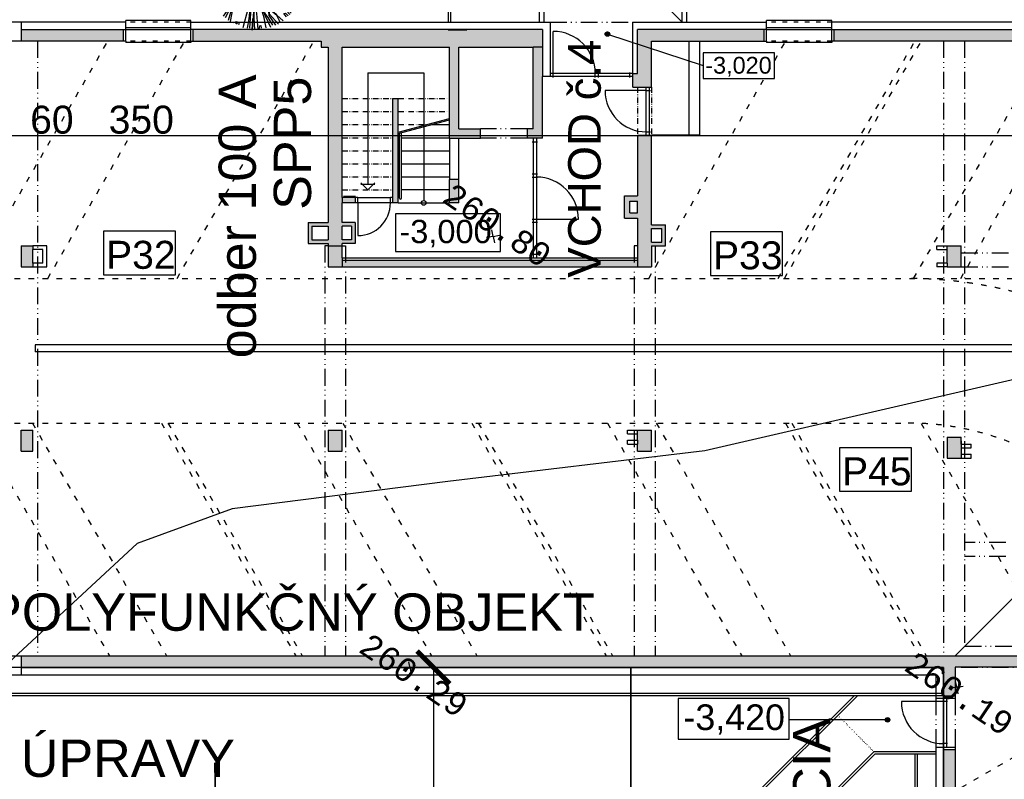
# Model space of a CAD drawing. Extents: x 4743276 to 9726129, y -4307434 to -1665362.
# Tile 50 of 121: x 4848494 to 4869621, y -2037564 to -2021274. Entities that reach past the tile are written whole.
import ezdxf
from ezdxf.enums import TextEntityAlignment as Align

# ---------------------------------------------------------------- set-up
doc = ezdxf.new("R2010")
doc.units = 0
doc.header["$MEASUREMENT"] = 0
for name, pattern in [('ACAD_ISO03W100', [30, 12, -18]), ('ACAD_ISO07W100', [3.5, 0.5, -3]), ('ACAD_ISO12W100', [22, 12, -3, 0.5, -3, 0.5, -3])]:
    doc.linetypes.add(name, pattern=pattern)
doc.layers.get('0').update_dxf_attribs({"linetype": 'CONTINUOUS'})
doc.layers.get('Defpoints').update_dxf_attribs({"color": 61, "linetype": 'CONTINUOUS'})
for name, color, linetype in [('-_48_-', 76, 'CONTINUOUS'), ('body', 7, 'CONTINUOUS'), ('DVERE', 47, 'CONTINUOUS'), ('KÓTY', 4, 'CONTINUOUS'), ('MÚRY', 1, 'CONTINUOUS'), ('OKNÁ', 146, 'CONTINUOUS'), ('POZEMOK', 8, 'CONTINUOUS'), ('siete', 6, 'CONTINUOUS'), ('TENKÁ', 7, 'CONTINUOUS'), ('tzb', 55, 'CONTINUOUS'), ('Výšky', 64, 'CONTINUOUS'), ('ZARIADENIE1', 145, 'CONTINUOUS'), ('ZARIADOVACIE', 144, 'CONTINUOUS'), ('šrafy-múry', 8, 'CONTINUOUS')]:
    doc.layers.add(name, color=color, linetype=linetype)
doc.styles.add('ARIAL', font='arial.ttf')
doc.styles.add('MONOTXT', font='MONOTXT', dxfattribs={"height": 0.2})
doc.styles.add('styl1', font='arial.ttf')
doc.styles.add('Style-Arial', font='arial.ttf')
doc.dimstyles.new('STANDARD 200', dxfattribs={"dimtxt": 600, "dimasz": 700, "dimexe": 10, "dimexo": 200, "dimgap": 100, "dimtad": 1, "dimdsep": 46, "dimlunit": 6, "dimtxsty": 'Style-Arial', "dimblk": 'ARCHTICK', "dimblk1": 'OBLIQUE', "dimblk2": 'ARCHTICK', "dimcen": 2.5, "dimse1": 1, "dimse2": 1, "dimadec": 0, "dimazin": 0, "dimtfac": 1, "dimtmove": 1, "dimatfit": 3, "dimldrblk": 'OBLIQUE', "dimfxl": 1, "dimtolj": 1, "dimtzin": 0, "dimarcsym": 0})

# ---------------------------------------------------------------- blocks, each defined once
blk = doc.blocks.new('St6d')
at = {"linetype": 'Continuous'}
for p, q in [((-611, 981), (-641, 1064)), ((-580, 1150), (-510, 1038)), ((-501, 1117), (-516, 1146)), ((-510, 1038), (-501, 1117)), ((-469, 1164), (-422, 1083)), ((-422, 1083), (-400, 1125)), ((-400, 1125), (-408, 1176)), ((-345, 1221), (-319, 1099)), ((-319, 1099), (-266, 959)), ((-298, 1239), (-272, 1116)), ((-272, 1116), (-202, 929)), ((-219, 1230), (-163, 974)), ((-131, 1275), (-123, 1149)), ((-123, 1149), (-55, 1029)), ((-65, 1277), (-55, 1029)), ((24, 1273), (35, 803)), ((120, 1266), (118, 1161)), ((118, 1161), (160, 1163)), ((160, 1163), (187, 1245)), ((290, 1236), (300, 1241)), ((300, 1241), (328, 1076)), ((328, 1076), (316, 990)), ((431, 1190), (380, 1010)), ((492, 1178), (444, 1030)), ((542, 1154), (454, 1011)), ((557, 1026), (574, 1103)), ((631, 1101), (597, 1022)), ((605, 970), (670, 1072)), ((-949, 820), (-857, 725)), ((-888, 907), (-752, 822)), ((-837, 940), (-762, 817)), ((-798, 984), (-699, 911)), ((-752, 822), (-606, 644)), ((-729, 1019), (-711, 923)), ((-699, 911), (-629, 774)), ((-690, 1039), (-611, 981)), ((-266, 959), (-184, 883)), ((-202, 929), (-190, 893)), ((-184, 883), (-127, 758)), ((-163, 974), (-125, 839)), ((-125, 839), (-125, 790)), ((-55, 1029), (-42, 894)), ((-42, 894), (-31, 751)), ((35, 803), (-35, 687)), ((357, 863), (221, 571)), ((316, 990), (354, 929)), ((354, 929), (347, 858)), ((444, 1030), (359, 870)), ((371, 981), (364, 910)), ((380, 1010), (371, 981)), ((597, 1022), (557, 1026)), ((641, 958), (605, 970)), ((717, 1040), (641, 958)), ((880, 938), (788, 829)), ((788, 829), (792, 868)), ((792, 868), (826, 947)), ((922, 891), (859, 748)), ((985, 806), (865, 689)), ((-1112, 595), (-971, 525)), ((-387, 286), (-1059, 684)), ((-1059, 684), (-896, 607)), ((-1025, 763), (-823, 681)), ((-896, 607), (-700, 454)), ((-857, 725), (-798, 682)), ((-823, 681), (-667, 631)), ((-667, 631), (-543, 509)), ((-629, 774), (-603, 651)), ((-606, 644), (-556, 546)), ((-127, 758), (-52, 611)), ((-125, 790), (-125, 766)), ((-31, 751), (-67, 616)), ((-51, 513), (-60, 663)), ((-26, 692), (-42, 542)), ((-42, 542), (9, 321)), ((221, 571), (210, 510)), ((691, 533), (496, 409)), ((752, 595), (657, 528)), ((790, 534), (691, 533)), ((745, 622), (694, 540)), ((859, 748), (745, 622)), ((865, 689), (752, 595)), ((895, 581), (790, 534)), ((948, 695), (867, 672)), ((1081, 676), (895, 581)), ((1039, 747), (948, 695)), ((1131, 578), (994, 508)), ((-1216, 277), (-826, 167)), ((-1192, 376), (-952, 257)), ((-1173, 460), (-919, 386)), ((-971, 525), (-843, 492)), ((-919, 386), (-724, 331)), ((-843, 492), (-715, 458)), ((-724, 331), (-559, 285)), ((-715, 458), (-567, 386)), ((-567, 386), (-387, 286)), ((-559, 285), (-448, 249)), ((-550, 388), (-283, 252)), ((-533, 489), (-442, 394)), ((-364, 279), (-460, 261)), ((-448, 249), (-377, 266)), ((-442, 394), (-268, 248)), ((-377, 266), (-266, 231)), ((-283, 252), (-364, 279)), ((2, 274), (-51, 513)), ((77, 454), (2, 274)), ((210, 510), (77, 454)), ((268, 286), (87, 83)), ((427, 349), (268, 286)), ((496, 409), (361, 321)), ((657, 528), (424, 366)), ((560, 355), (427, 349)), ((602, 284), (531, 340)), ((710, 314), (560, 355)), ((718, 312), (560, 355)), ((893, 222), (602, 284)), ((833, 364), (710, 314)), ((841, 288), (718, 312)), ((906, 463), (730, 324)), ((975, 449), (833, 364)), ((971, 311), (841, 288)), ((994, 508), (906, 463)), ((1214, 404), (971, 311)), ((1149, 507), (975, 449)), ((1060, 283), (996, 312)), ((1242, 239), (1060, 283)), ((-1244, 115), (-1034, 80)), ((-1241, 48), (-1052, 53)), ((-1220, 213), (-1010, 154)), ((-1052, 53), (-889, 98)), ((-1034, 80), (-887, 105)), ((-1010, 154), (-860, 113)), ((-952, 257), (-772, 158)), ((-889, 98), (-740, 131)), ((-826, 167), (-732, 129)), ((-772, 158), (-730, 136)), ((-740, 131), (-631, 112)), ((-732, 129), (-597, 117)), ((-631, 112), (-516, 116)), ((-597, 117), (-486, 106)), ((-531, -84), (-402, 13)), ((-516, 116), (-385, 40)), ((-486, 106), (-299, 53)), ((-402, 13), (-303, -11)), ((-385, 40), (-225, 29)), ((-303, -11), (-124, 13)), ((-268, 248), (-68, 109)), ((-225, 29), (-112, 74)), ((1248, 107), (876, 219)), ((960, 201), (886, 224)), ((910, 200), (893, 222)), ((1266, -14), (910, 200)), ((1053, 236), (960, 201)), ((1270, 174), (1053, 236)), ((-1239, -148), (-1028, -102)), ((-1232, -77), (-994, -73)), ((-1228, -13), (-1095, -32)), ((-470, -47), (-1221, -244)), ((-1221, -244), (-978, -225)), ((-1177, -283), (-1005, -233)), ((-1095, -32), (-955, -78)), ((-1028, -102), (-937, -75)), ((-1005, -233), (-720, -162)), ((-937, -75), (-728, -61)), ((-852, -266), (-713, -188)), ((-728, -61), (-524, -87)), ((-720, -162), (-651, -151)), ((-713, -188), (-659, -149)), ((-659, -149), (-531, -84)), ((-651, -151), (-470, -47)), ((-551, -421), (-467, -113)), ((-467, -113), (-473, -54)), ((-457, -133), (-421, -21)), ((-7, -156), (-80, -1237)), ((-71, -454), (6, -193)), ((-59, -442), (-7, -156)), ((-27, -444), (18, -181)), ((138, -416), (18, -156)), ((96, -369), (23, -166)), ((325, -117), (184, -71)), ((398, -67), (285, -87)), ((426, -133), (325, -117)), ((642, -122), (398, -67)), ((448, -165), (426, -133)), ((455, -143), (436, -128)), ((737, -308), (448, -165)), ((579, -191), (455, -143)), ((539, -88), (512, -96)), ((701, -67), (539, -88)), ((744, -261), (579, -191)), ((793, -162), (642, -122)), ((797, -98), (701, -67)), ((934, -331), (744, -261)), ((950, -156), (780, -150)), ((956, -240), (793, -162)), ((969, -97), (797, -98)), ((1221, -228), (950, -156)), ((1207, -322), (956, -240)), ((1252, -132), (969, -97)), ((-1169, -384), (-1031, -339)), ((-1138, -467), (-965, -360)), ((-1031, -339), (-889, -278)), ((-965, -360), (-852, -266)), ((-687, -663), (-607, -419)), ((-607, -419), (-554, -404)), ((-539, -409), (-607, -444)), ((-589, -539), (-551, -421)), ((-579, -584), (-582, -517)), ((-582, -517), (-582, -542)), ((-110, -573), (-71, -454)), ((-95, -602), (-56, -459)), ((-92, -595), (-59, -442)), ((-35, -621), (-49, -462)), ((-21, -626), (-27, -444)), ((196, -566), (96, -369)), ((384, -741), (138, -416)), ((257, -577), (177, -470)), ((866, -415), (737, -308)), ((915, -366), (737, -308)), ((890, -415), (767, -342)), ((1079, -591), (866, -415)), ((1103, -541), (890, -415)), ((1137, -462), (915, -366)), ((1178, -410), (934, -331)), ((-1098, -595), (-1010, -550)), ((-1010, -550), (-1073, -619)), ((-1041, -646), (-987, -606)), ((-953, -626), (-997, -685)), ((-987, -606), (-953, -626)), ((-848, -856), (-726, -683)), ((-796, -898), (-682, -673)), ((-726, -683), (-719, -661)), ((-719, -963), (-589, -539)), ((-719, -661), (-687, -663)), ((-667, -1005), (-579, -584)), ((-326, -1165), (-188, -662)), ((-188, -662), (-110, -573)), ((-161, -932), (-145, -757)), ((-145, -757), (-95, -602)), ((-144, -1183), (-118, -774)), ((-118, -774), (-92, -595)), ((-31, -909), (-35, -621)), ((21, -624), (-31, -606)), ((-26, -894), (-21, -626)), ((42, -786), (21, -624)), ((82, -1216), (42, -786)), ((169, -622), (196, -566)), ((192, -678), (169, -622)), ((199, -755), (192, -678)), ((242, -900), (199, -755)), ((279, -862), (201, -674)), ((271, -786), (226, -747)), ((317, -670), (257, -577)), ((351, -894), (271, -786)), ((581, -838), (277, -592)), ((579, -821), (299, -624)), ((362, -734), (317, -670)), ((377, -837), (362, -734)), ((387, -808), (384, -741)), ((770, -785), (812, -782)), ((840, -873), (770, -785)), ((812, -782), (881, -846)), ((841, -718), (866, -693)), ((925, -811), (841, -718)), ((866, -693), (960, -781)), ((895, -654), (939, -643)), ((991, -734), (895, -654)), ((939, -643), (1025, -680)), ((-593, -1029), (-495, -1004)), ((-495, -1004), (-531, -1065)), ((-502, -1075), (-460, -1023)), ((-460, -1023), (-428, -1025)), ((-428, -1025), (-450, -1092)), ((-208, -1179), (-161, -932)), ((-80, -1237), (-68, -922)), ((-68, -922), (-31, -909)), ((-11, -1226), (-26, -894)), ((294, -1170), (242, -900)), ((419, -1161), (279, -862)), ((473, -1097), (351, -894)), ((554, -1099), (377, -837)), ((464, -898), (387, -808)), ((627, -1074), (464, -898)), ((584, -831), (574, -811)), ((681, -1034), (581, -838)), ((747, -982), (584, -831)), ((109, -1208), (123, -1114)), ((123, -1114), (150, -1107)), ((150, -1107), (161, -1176))]:
    blk.add_line(p, q, dxfattribs=at)
blk = doc.blocks.new('_ArchTick')
at = {"color": 0, "linetype": 'ByBlock', "const_width": 0.15}
blk.add_lwpolyline([(-0.5, -0.5), (0.5, 0.5)], dxfattribs=at)
blk = doc.blocks.new('*D42215')
at = {"layer": 'Defpoints', "color": 0}
for p in [(4821644, -2021884), (4881994, -2021884), (4821644, -2023768)]:
    blk.add_point(p, dxfattribs=at)
at = {"layer": 'ZARIADOVACIE', "color": 0, "lineweight": -2}
blk.add_line((4881994, -2023768), (4821644, -2023768), dxfattribs=at)
at = {"layer": 'ZARIADOVACIE', "color": 0, "linetype": 'ByBlock', "lineweight": -2, "xscale": 700, "yscale": 700, "zscale": 700, "rotation": 180}
blk.add_blockref('_ArchTick', (4821644, -2023768), dxfattribs=at)
at = {"layer": 'ZARIADOVACIE', "color": 0, "linetype": 'ByBlock', "lineweight": -2, "xscale": 700, "yscale": 700, "zscale": 700}
blk.add_blockref('_ArchTick', (4881994, -2023768), dxfattribs=at)
at = {"layer": 'ZARIADOVACIE', "color": 0, "insert": (4850260, -2023422), "char_height": 600, "attachment_point": 5, "style": 'Style-Arial'}
blk.add_mtext('\\A1;60ﾠ350', dxfattribs=at)
blk = doc.blocks.new('_OBLIQUE')
at = {"color": 0, "linetype": 'ByBlock'}
blk.add_line((-0.5, -0.5), (0.5, 0.5), dxfattribs=at)
blk = doc.blocks.new('*D42221')
at = {"layer": 'Defpoints', "color": 0}
for p in [(4868314, -2035164), (4857372, -2067054), (4868314, -2067054)]:
    blk.add_point(p, dxfattribs=at)
at = {"layer": 'ZARIADOVACIE', "color": 0, "lineweight": -2}
blk.add_line((4857372, -2035164), (4857372, -2067054), dxfattribs=at)
at = {"layer": 'ZARIADOVACIE', "color": 0, "linetype": 'ByBlock', "lineweight": -2, "xscale": 700, "yscale": 700, "zscale": 700}
for p, rotation in [((4857372, -2035164), 90), ((4857372, -2067054), 270)]:
    blk.add_blockref('_ArchTick', p, dxfattribs=dict(at, rotation=rotation))
at = {"layer": 'ZARIADOVACIE', "color": 0, "insert": (4856946, -2051921), "char_height": 600, "attachment_point": 5, "rotation": 90, "style": 'Style-Arial'}
blk.add_mtext('\\A1;31ﾠ890', dxfattribs=at)
blk = doc.blocks.new('po')
at = {"layer": 'šrafy-múry'}
h = blk.add_hatch(color=256, dxfattribs=at)
h.dxf.hatch_style = 1
h.paths.add_polyline_path([(4846310, -1508866), (4846310, -1509116), (4848505, -1509116), (4848505, -1508866)])
h = blk.add_hatch(color=256, dxfattribs=at)
h.dxf.hatch_style = 1
h.paths.add_polyline_path([(4850005, -1508866), (4850005, -1509116), (4852750, -1509116), (4852750, -1508866)])
h = blk.add_hatch(color=256, dxfattribs=at)
h.dxf.hatch_style = 1
h.paths.add_polyline_path([(4857500, -1509246), (4857500, -1508866), (4852750, -1508866), (4852750, -1509116), (4852750, -1509246), (4852900, -1509246), (4853200, -1509246), (4855500, -1509246), (4855700, -1509246), (4857300, -1509246)])
h = blk.add_hatch(color=256, dxfattribs=at)
h.dxf.hatch_style = 1
h.paths.add_polyline_path([(4859440, -1510106), (4859540, -1510106), (4859840, -1510106), (4859840, -1509116), (4859840, -1508866), (4859540, -1508866), (4859540, -1509806), (4859440, -1509806)])
h = blk.add_hatch(color=256, dxfattribs=at)
h.dxf.hatch_style = 1
h.paths.add_polyline_path([(4859840, -1508866), (4859840, -1509116), (4862255, -1509116), (4862255, -1508866)])
h = blk.add_hatch(color=256, dxfattribs=at)
h.dxf.hatch_style = 1
h.paths.add_polyline_path([(4863755, -1508866), (4863755, -1509116), (4868755, -1509116), (4868755, -1508866)])
h = blk.add_hatch(color=256, dxfattribs=at)
h.dxf.hatch_style = 1
h.paths.add_polyline_path([(4852900, -1513376), (4852900, -1513456), (4852900, -1513506), (4853200, -1513506), (4853200, -1512586), (4853200, -1512471), (4853200, -1512306), (4853200, -1512026), (4853200, -1511871), (4853200, -1511746), (4853200, -1511466), (4853200, -1511186), (4853200, -1510906), (4853200, -1510626), (4853200, -1510346), (4853200, -1509246), (4852900, -1509246), (4852900, -1513006), (4852900, -1513086)])
h = blk.add_hatch(color=256, dxfattribs=at)
h.dxf.hatch_style = 1
h.paths.add_polyline_path([(4856170, -1510996), (4855720, -1510996), (4855700, -1510996), (4855700, -1510735), (4855700, -1510695), (4855700, -1509407), (4855700, -1509367), (4855700, -1509246), (4855500, -1509246), (4855500, -1510346), (4855500, -1510626), (4855500, -1510771), (4855500, -1510802), (4855500, -1510906), (4855500, -1511186), (4855500, -1511196), (4855700, -1511196), (4856170, -1511196)])
h = blk.add_hatch(color=256, dxfattribs=at)
h.dxf.hatch_style = 1
h.paths.add_polyline_path([(4857170, -1510996), (4857170, -1511196), (4857500, -1511196), (4857500, -1509246), (4857300, -1509246), (4857300, -1510104), (4857300, -1510144), (4857300, -1510331), (4857300, -1510371), (4857300, -1510452), (4857300, -1510563), (4857300, -1510996), (4857270, -1510996)])
h = blk.add_hatch(color=256, dxfattribs=at)
h.dxf.hatch_style = 1
h.paths.add_polyline_path([(4854285, -1510346), (4854285, -1512586), (4854400, -1512586), (4854400, -1510346)])
h = blk.add_hatch(color=256, dxfattribs=at)
h.dxf.hatch_style = 1
h.paths.add_polyline_path([(4859840, -1513506), (4859840, -1513426), (4859840, -1513136), (4859840, -1513056), (4859840, -1511131), (4859540, -1511131), (4859540, -1513506)])
h = blk.add_hatch(color=256, dxfattribs=at)
h.dxf.hatch_style = 1
h.paths.add_polyline_path([(4855700, -1512586), (4855700, -1512086), (4855500, -1512086), (4855500, -1512306), (4855500, -1512586)])
h = blk.add_hatch(color=256, dxfattribs=at)
h.dxf.hatch_style = 1
h.paths.add_polyline_path([(4853200, -1512586), (4853485, -1512586), (4853485, -1512471), (4853200, -1512471)])
h = blk.add_hatch(color=256, dxfattribs=at)
h.dxf.hatch_style = 1
h.paths.add_polyline_path([(4859540, -1512796), (4859370, -1512796), (4859370, -1512546), (4859540, -1512546), (4859540, -1512431), (4859255, -1512431), (4859255, -1512911), (4859540, -1512911)])
h = blk.add_hatch(color=256, dxfattribs=at)
h.dxf.hatch_style = 1
h.paths.add_polyline_path([(4852900, -1513376), (4852550, -1513376), (4852550, -1513086), (4852900, -1513086), (4852900, -1513006), (4852470, -1513006), (4852470, -1513456), (4852900, -1513456)])
h = blk.add_hatch(color=256, dxfattribs=at)
h.dxf.hatch_style = 1
h.paths.add_polyline_path([(4853200, -1513456), (4853480, -1513456), (4853480, -1513006), (4853200, -1513006), (4853200, -1513086), (4853400, -1513086), (4853400, -1513376), (4853200, -1513376)])
h = blk.add_hatch(color=256, dxfattribs=at)
h.dxf.hatch_style = 1
h.paths.add_polyline_path([(4860140, -1513506), (4860140, -1513056), (4859840, -1513056), (4859840, -1513136), (4860060, -1513136), (4860060, -1513426), (4859840, -1513426), (4859840, -1513506), (4859915, -1513506)])
h = blk.add_hatch(color=256, dxfattribs=at)
h.dxf.hatch_style = 1
h.paths.add_polyline_path([(4846560, -1513736), (4846560, -1513656), (4846560, -1513506), (4846310, -1513506), (4846310, -1513956), (4846560, -1513956), (4846560, -1513876)])
h = blk.add_hatch(color=256, dxfattribs=at)
h.dxf.hatch_style = 1
h.paths.add_polyline_path([(4853200, -1513876), (4853200, -1513736), (4853200, -1513656), (4853200, -1513506), (4852900, -1513506), (4852900, -1513656), (4852900, -1513956), (4853200, -1513956)])
h = blk.add_hatch(color=256, dxfattribs=at)
h.dxf.hatch_style = 1
h.paths.add_polyline_path([(4859840, -1513876), (4859840, -1513736), (4859840, -1513656), (4859840, -1513506), (4859540, -1513506), (4859540, -1513656), (4859540, -1513956), (4859840, -1513956)])
h = blk.add_hatch(color=256, dxfattribs=at)
h.dxf.hatch_style = 1
h.paths.add_polyline_path([(4866480, -1513876), (4866480, -1513736), (4866480, -1513656), (4866480, -1513506), (4866180, -1513506), (4866180, -1513656), (4866180, -1513956), (4866480, -1513956)])
h = blk.add_hatch(color=256, dxfattribs=at)
h.dxf.hatch_style = 1
h.paths.add_polyline_path([(4853200, -1513956), (4859540, -1513956), (4859540, -1513816), (4853200, -1513816)])
h = blk.add_hatch(color=256, dxfattribs=at)
h.dxf.hatch_style = 1
h.paths.add_polyline_path([(4846560, -1517686), (4846560, -1517606), (4846560, -1517456), (4846310, -1517456), (4846310, -1517906), (4846560, -1517906), (4846560, -1517826)])
h = blk.add_hatch(color=256, dxfattribs=at)
h.dxf.hatch_style = 1
h.paths.add_polyline_path([(4853200, -1517826), (4853200, -1517686), (4853200, -1517606), (4853200, -1517456), (4852900, -1517456), (4852900, -1517606), (4852900, -1517906), (4853200, -1517906)])
h = blk.add_hatch(color=256, dxfattribs=at)
h.dxf.hatch_style = 1
h.paths.add_polyline_path([(4859840, -1517826), (4859840, -1517686), (4859840, -1517606), (4859840, -1517456), (4859540, -1517456), (4859540, -1517606), (4859540, -1517906), (4859840, -1517906)])
h = blk.add_hatch(color=256, dxfattribs=at)
h.dxf.hatch_style = 1
h.paths.add_polyline_path([(4866480, -1517976), (4866480, -1517836), (4866480, -1517756), (4866480, -1517606), (4866180, -1517606), (4866180, -1517756), (4866180, -1518056), (4866480, -1518056)])
h = blk.add_hatch(color=256, dxfattribs=at)
h.dxf.hatch_style = 1
h.paths.add_polyline_path([(4850441, -1522546), (4850441, -1522296), (4846310, -1522296), (4846310, -1522546)])
h = blk.add_hatch(color=256, dxfattribs=at)
h.dxf.hatch_style = 1
h.paths.add_polyline_path([(4851841, -1522546), (4851841, -1522296), (4850441, -1522296), (4850441, -1522546), (4851841, -1522546)])
h = blk.add_hatch(color=256, dxfattribs=at)
h.dxf.hatch_style = 1
h.paths.add_polyline_path([(4857081, -1522296), (4851841, -1522296), (4851841, -1522546), (4857081, -1522546)])
h = blk.add_hatch(color=256, dxfattribs=at)
h.dxf.hatch_style = 1
h.paths.add_polyline_path([(4858481, -1522296), (4857081, -1522296), (4857081, -1522546), (4858481, -1522546)])
h = blk.add_hatch(color=256, dxfattribs=at)
h.dxf.hatch_style = 1
h.paths.add_polyline_path([(4863721, -1522296), (4858481, -1522296), (4858481, -1522546), (4863721, -1522546)])
h = blk.add_hatch(color=256, dxfattribs=at)
h.dxf.hatch_style = 1
h.paths.add_polyline_path([(4865121, -1522546), (4865121, -1522296), (4863721, -1522296), (4863721, -1522546)])
h = blk.add_hatch(color=256, dxfattribs=at)
h.dxf.hatch_style = 1
h.paths.add_polyline_path([(4866350, -1523161), (4866350, -1522541), (4866480, -1522541), (4868640, -1522541), (4868640, -1522296), (4868501, -1522296), (4866350, -1522296), (4866105, -1522296), (4865730, -1522296), (4865591, -1522296), (4865121, -1522296), (4865121, -1522546), (4866100, -1522546), (4866100, -1523161)])
h = blk.add_hatch(color=256, dxfattribs=at)
h.dxf.hatch_style = 1
h.paths.add_polyline_path([(4866350, -1525206), (4866350, -1524311), (4866100, -1524311), (4866100, -1525206)])
at = {"layer": 'DVERE'}
for p, q in [((4853535, -1512471), (4854235, -1512471)), ((4854235, -1512586), (4853535, -1512586)), ((4853535, -1512586), (4853535, -1513286))]:
    blk.add_line(p, q, dxfattribs=at)
blk.add_arc((4853535, -1512586), 700, 270, 0, dxfattribs=at)
at = {"layer": 'MÚRY', "color": 7}
for p, q in [((4848555, -1508706), (4843560, -1508706)), ((4848555, -1509116), (4848555, -1508706)), ((4849955, -1508706), (4857660, -1508706)), ((4849955, -1509116), (4849955, -1508706)), ((4857660, -1508706), (4857660, -1509876)), ((4859440, -1508706), (4862305, -1508706)), ((4859440, -1510106), (4859440, -1508706)), ((4859440, -1510106), (4859440, -1508706)), ((4862305, -1509116), (4862305, -1508706)), ((4868805, -1508706), (4863705, -1508706)), ((4863705, -1509116), (4863705, -1508706)), ((4848555, -1509116), (4843560, -1509116)), ((4849955, -1509116), (4852750, -1509116)), ((4852750, -1509116), (4852750, -1509246)), ((4859840, -1509116), (4862305, -1509116)), ((4859840, -1510106), (4859840, -1509116)), ((4868805, -1509116), (4863705, -1509116)), ((4852750, -1509246), (4852900, -1509246)), ((4852900, -1509246), (4852900, -1513006)), ((4853200, -1512471), (4853200, -1509246)), ((4853200, -1509246), (4855500, -1509246)), ((4855500, -1511196), (4855500, -1509246)), ((4855700, -1510996), (4855700, -1509246)), ((4855700, -1509246), (4857300, -1509246)), ((4855700, -1509246), (4857300, -1509246)), ((4855700, -1510996), (4855700, -1509246)), ((4857300, -1510996), (4857300, -1509246)), ((4857300, -1510996), (4857300, -1509246)), ((4857300, -1510104), (4857300, -1509246)), ((4857660, -1509876), (4857500, -1509876)), ((4857500, -1511196), (4857500, -1509876)), ((4857500, -1511196), (4857500, -1510106)), ((4859440, -1510106), (4859540, -1510106)), ((4859440, -1510106), (4859840, -1510106)), ((4854285, -1512491), (4854285, -1510346)), ((4854285, -1510346), (4854400, -1510346)), ((4854400, -1512586), (4854400, -1510346)), ((4855700, -1510996), (4856170, -1510996)), ((4856170, -1511196), (4856170, -1510996)), ((4857300, -1510996), (4857170, -1510996)), ((4857170, -1510996), (4857170, -1511196)), ((4855500, -1511196), (4856170, -1511196)), ((4857500, -1511196), (4857170, -1511196)), ((4859540, -1511131), (4859540, -1512431)), ((4859540, -1511131), (4859840, -1511131)), ((4859840, -1513056), (4859840, -1511131)), ((4855500, -1512586), (4855500, -1512086)), ((4855700, -1512086), (4855500, -1512086)), ((4855700, -1512586), (4855700, -1512086)), ((4853535, -1512471), (4853200, -1512471)), ((4853535, -1512586), (4853535, -1512471)), ((4854285, -1512471), (4854235, -1512471)), ((4854235, -1512586), (4854235, -1512471)), ((4859255, -1512911), (4859255, -1512431)), ((4859255, -1512431), (4859540, -1512431)), ((4853200, -1513006), (4853200, -1512586)), ((4853535, -1512586), (4853200, -1512586)), ((4854400, -1512586), (4854235, -1512586)), ((4855700, -1512586), (4855500, -1512586)), ((4859370, -1512796), (4859370, -1512546)), ((4859370, -1512546), (4859540, -1512546)), ((4859540, -1512796), (4859540, -1512546)), ((4859255, -1512911), (4859540, -1512911)), ((4859370, -1512796), (4859540, -1512796)), ((4859540, -1512911), (4859540, -1513766)), ((4852470, -1513006), (4852470, -1513456)), ((4852470, -1513006), (4852900, -1513006)), ((4852550, -1513086), (4852550, -1513376)), ((4852550, -1513086), (4852900, -1513086)), ((4852900, -1513086), (4852900, -1513376)), ((4853480, -1513006), (4853200, -1513006)), ((4853200, -1513376), (4853200, -1513086)), ((4853400, -1513086), (4853200, -1513086)), ((4853400, -1513086), (4853400, -1513376)), ((4853480, -1513006), (4853480, -1513456)), ((4859840, -1513056), (4860140, -1513056)), ((4859840, -1513426), (4859840, -1513136)), ((4859840, -1513136), (4860060, -1513136)), ((4860060, -1513426), (4860060, -1513136)), ((4860140, -1513506), (4860140, -1513056)), ((4846310, -1513506), (4846310, -1513956)), ((4846310, -1513506), (4846560, -1513506)), ((4846860, -1513506), (4846560, -1513506)), ((4846860, -1513956), (4846860, -1513506)), ((4852470, -1513456), (4852900, -1513456)), ((4852550, -1513376), (4852900, -1513376)), ((4852900, -1513456), (4852900, -1513956)), ((4853400, -1513376), (4853200, -1513376)), ((4853200, -1513766), (4853200, -1513456)), ((4853480, -1513456), (4853200, -1513456)), ((4859840, -1513426), (4860060, -1513426)), ((4859840, -1513506), (4860140, -1513506)), ((4859840, -1513506), (4859840, -1513956)), ((4865960, -1513506), (4866180, -1513506)), ((4865960, -1513586), (4865960, -1513506)), ((4866180, -1513506), (4866480, -1513506)), ((4866480, -1513956), (4866480, -1513506)), ((4846780, -1513586), (4846560, -1513586)), ((4846560, -1513876), (4846560, -1513586)), ((4846780, -1513876), (4846780, -1513586)), ((4853200, -1513766), (4859540, -1513766)), ((4865960, -1513586), (4866180, -1513586)), ((4866180, -1513876), (4866180, -1513586)), ((4846310, -1513956), (4846560, -1513956)), ((4846780, -1513876), (4846560, -1513876)), ((4846560, -1513956), (4846860, -1513956)), ((4852900, -1513956), (4859840, -1513956)), ((4852900, -1513956), (4853200, -1513956)), ((4859540, -1513956), (4859840, -1513956)), ((4859540, -1513956), (4859840, -1513956)), ((4866180, -1513876), (4865960, -1513876)), ((4865960, -1513876), (4865960, -1513956)), ((4866180, -1513956), (4865960, -1513956)), ((4866180, -1513956), (4866480, -1513956)), ((4846310, -1517906), (4846310, -1517456)), ((4846310, -1517456), (4846560, -1517456)), ((4846560, -1517906), (4846560, -1517456)), ((4852900, -1517456), (4853200, -1517456)), ((4852900, -1517456), (4852900, -1517906)), ((4853200, -1517906), (4853200, -1517456)), ((4859320, -1517536), (4859320, -1517456)), ((4859320, -1517456), (4859540, -1517456)), ((4859320, -1517536), (4859540, -1517536)), ((4859540, -1517456), (4859840, -1517456)), ((4859540, -1517676), (4859540, -1517536)), ((4859840, -1517906), (4859840, -1517456)), ((4859320, -1517676), (4859540, -1517676)), ((4859320, -1517756), (4859320, -1517676)), ((4859320, -1517756), (4859540, -1517756)), ((4859540, -1517906), (4859540, -1517756)), ((4866180, -1517606), (4866480, -1517606)), ((4866180, -1517606), (4866480, -1517606)), ((4866180, -1517606), (4866180, -1518056)), ((4866480, -1517756), (4866480, -1517606)), ((4866480, -1517686), (4866480, -1517756)), ((4866480, -1517756), (4866700, -1517756)), ((4866700, -1517836), (4866700, -1517756)), ((4846310, -1517906), (4846560, -1517906)), ((4852900, -1517906), (4853200, -1517906)), ((4859540, -1517906), (4859840, -1517906)), ((4866480, -1517836), (4866480, -1517976)), ((4866480, -1517836), (4866700, -1517836)), ((4866480, -1517976), (4866700, -1517976)), ((4866700, -1518056), (4866700, -1517976)), ((4866180, -1518056), (4866480, -1518056)), ((4866480, -1518056), (4866700, -1518056)), ((4835160, -1522296), (4868640, -1522296)), ((4866350, -1522541), (4866350, -1523211)), ((4868640, -1522541), (4866350, -1522541)), ((4835160, -1522706), (4865940, -1522706)), ((4865940, -1522706), (4865940, -1523211)), ((4866350, -1523211), (4865940, -1523211)), ((4865940, -1524231), (4865940, -1535306)), ((4866350, -1524261), (4865940, -1524261)), ((4866350, -1524231), (4866350, -1535306))]:
    blk.add_line(p, q, dxfattribs=at)
at = {"layer": 'OKNÁ', "ltscale": 0.25}
for p, q in [((4857730, -1509806), (4857730, -1508906)), ((4859440, -1509806), (4857660, -1509806)), ((4859440, -1509876), (4857660, -1509876)), ((4857730, -1509896), (4857730, -1509786)), ((4858630, -1509896), (4858630, -1509786)), ((4858700, -1509896), (4858700, -1509786)), ((4859370, -1509896), (4859370, -1509786)), ((4859726, -1510176), (4858841, -1510176)), ((4859706, -1510176), (4859816, -1510176)), ((4859726, -1511131), (4859726, -1510106)), ((4859796, -1511131), (4859796, -1510106)), ((4857300, -1511196), (4857300, -1513766)), ((4857370, -1511196), (4857370, -1513766)), ((4859706, -1511061), (4859816, -1511061)), ((4859706, -1511131), (4859816, -1511131)), ((4857280, -1511276), (4857390, -1511276)), ((4857280, -1511961), (4857390, -1511961)), ((4857280, -1512031), (4857390, -1512031)), ((4857280, -1512931), (4857390, -1512931)), ((4857370, -1512931), (4858270, -1512931)), ((4857280, -1513001), (4857390, -1513001)), ((4857280, -1513686), (4857390, -1513686)), ((4866100, -1523281), (4865200, -1523281)), ((4866190, -1523281), (4866080, -1523281)), ((4866100, -1523211), (4866100, -1524261)), ((4866170, -1523211), (4866170, -1524261)), ((4866190, -1524181), (4866080, -1524181))]:
    blk.add_line(p, q, dxfattribs=at)
for centre, radius, start, end in [((4857730, -1509806), 900, 0, 90), ((4859726, -1510176), 885, 180, 270), ((4857370, -1512931), 900, 0, 90), ((4866100, -1523281), 900, 180, 270)]:
    blk.add_arc(centre, radius, start, end, dxfattribs=at)
at = {"layer": 'POZEMOK', "ltscale": 0.25}
for p, q in [((4848555, -1508826), (4849955, -1508826)), ((4848555, -1508866), (4849955, -1508866)), ((4862305, -1508826), (4863705, -1508826)), ((4862305, -1508866), (4863705, -1508866))]:
    blk.add_line(p, q, dxfattribs=at)
at = {"layer": 'POZEMOK', "linetype": 'ACAD_ISO03W100', "ltscale": 10}
for p, q in [((4845232, -1514206), (4848171, -1509116)), ((4846884, -1514206), (4849823, -1509116)), ((4849656, -1514206), (4852594, -1509116)), ((4859781, -1514206), (4862719, -1509116)), ((4862552, -1514206), (4865491, -1509116)), ((4862691, -1514206), (4865629, -1509116)), ((4865462, -1514206), (4868401, -1509116)), ((4866475, -1514206), (4869523, -1508926)), ((4833870, -1514206), (4869361, -1514206)), ((4833870, -1517306), (4865340, -1517306)), ((4845325, -1517306), (4848206, -1522296)), ((4846552, -1517306), (4849432, -1522296)), ((4849323, -1517306), (4852204, -1522296)), ((4849461, -1517306), (4852342, -1522296)), ((4852233, -1517306), (4855114, -1522296)), ((4853211, -1517306), (4856092, -1522296)), ((4855982, -1517306), (4858863, -1522296)), ((4856121, -1517306), (4859002, -1522296)), ((4858892, -1517306), (4861773, -1522296)), ((4859939, -1517306), (4862820, -1522296)), ((4862710, -1517306), (4865591, -1522296)), ((4862849, -1517306), (4865730, -1522296)), ((4865624, -1517312), (4868501, -1522296)), ((4871266, -1522364), (4866350, -1525203))]:
    blk.add_line(p, q, dxfattribs=at)
at = {"layer": 'POZEMOK'}
for p, q in [((4853750, -1509796), (4854950, -1509796)), ((4853750, -1509796), (4853750, -1512186)), ((4854950, -1509796), (4854950, -1512536)), ((4854400, -1511066), (4855500, -1510771)), ((4854400, -1511097), (4855500, -1510802)), ((4854430, -1512486), (4854430, -1511089)), ((4854470, -1512486), (4854470, -1511078)), ((4853750, -1512306), (4853600, -1512156)), ((4853600, -1512186), (4853900, -1512186)), ((4853900, -1512156), (4853750, -1512306))]:
    blk.add_line(p, q, dxfattribs=at)
blk.add_circle((4854950, -1512586), 50, dxfattribs=at)
blk.add_arc((4854450, -1512486), 20, 180, 0, dxfattribs=at)
at = {"layer": 'POZEMOK', "linetype": 'ACAD_ISO03W100', "ltscale": 10}
for radius in [9100, 6000]:
    blk.add_arc((4865340, -1523306), radius, 0, 90, dxfattribs=at)
at = {"layer": 'TENKÁ'}
for p, q in [((4846310, -1508706), (4846310, -1509116)), ((4846310, -1508866), (4848555, -1508866)), ((4848505, -1509116), (4848505, -1508866)), ((4857500, -1508866), (4849955, -1508866)), ((4850005, -1509116), (4850005, -1508866)), ((4857500, -1508866), (4857500, -1509876)), ((4862305, -1508866), (4859540, -1508866)), ((4859540, -1509806), (4859540, -1508866)), ((4862255, -1509116), (4862255, -1508866)), ((4863705, -1508866), (4868805, -1508866)), ((4863755, -1509116), (4863755, -1508866)), ((4857500, -1509246), (4857300, -1509246)), ((4857500, -1509246), (4857300, -1509246)), ((4859440, -1509806), (4859540, -1509806)), ((4855115, -1510906), (4855500, -1510906)), ((4854400, -1511186), (4854430, -1511186)), ((4854470, -1511186), (4855500, -1511186)), ((4855500, -1511196), (4855500, -1512086)), ((4855700, -1512086), (4855700, -1511196)), ((4854400, -1511466), (4854430, -1511466)), ((4854470, -1511466), (4855500, -1511466)), ((4854400, -1511746), (4854430, -1511746)), ((4854470, -1511746), (4855500, -1511746)), ((4854400, -1512026), (4854430, -1512026)), ((4854470, -1512026), (4855500, -1512026)), ((4853200, -1512471), (4853200, -1512586)), ((4853485, -1512586), (4853485, -1512471)), ((4854285, -1512586), (4854285, -1512471)), ((4854430, -1512306), (4854400, -1512306)), ((4855500, -1512306), (4854470, -1512306)), ((4854400, -1512586), (4855500, -1512586)), ((4846560, -1513506), (4846560, -1513586)), ((4852900, -1513506), (4852825, -1513506)), ((4852900, -1513506), (4853200, -1513506)), ((4853200, -1513506), (4853275, -1513506)), ((4859540, -1513506), (4859465, -1513506)), ((4866180, -1513586), (4866180, -1513506)), ((4853200, -1513766), (4853200, -1513956)), ((4859540, -1513766), (4859540, -1513956)), ((4846560, -1513876), (4846560, -1513956)), ((4853200, -1513816), (4859540, -1513816)), ((4866180, -1513876), (4866180, -1513956)), ((4859540, -1517536), (4859540, -1517456)), ((4859540, -1517676), (4859540, -1517756)), ((4866480, -1517686), (4866480, -1517606)), ((4866480, -1517756), (4866480, -1517836)), ((4866480, -1517976), (4866480, -1518056)), ((4846310, -1522296), (4846310, -1522706)), ((4846310, -1522546), (4866100, -1522546)), ((4866100, -1522546), (4866100, -1523211)), ((4866350, -1523161), (4866100, -1523161)), ((4866100, -1524231), (4866100, -1535256)), ((4866350, -1524311), (4866100, -1524311))]:
    blk.add_line(p, q, dxfattribs=at)
at = {"layer": 'TENKÁ', "ltscale": 0.25}
for p, q in [((4849955, -1508676), (4848555, -1508676)), ((4848555, -1508706), (4848555, -1508676)), ((4849955, -1508706), (4849955, -1508676)), ((4863705, -1508676), (4862305, -1508676)), ((4862305, -1508706), (4862305, -1508676)), ((4863705, -1508706), (4863705, -1508676)), ((4848555, -1509116), (4848555, -1509146)), ((4849955, -1509116), (4849955, -1509146)), ((4862305, -1509116), (4862305, -1509146)), ((4863705, -1509116), (4863705, -1509146)), ((4849955, -1509146), (4848555, -1509146)), ((4863705, -1509146), (4862305, -1509146)), ((4853485, -1512446), (4853226, -1512446))]:
    blk.add_line(p, q, dxfattribs=at)
at = {"layer": 'TENKÁ', "linetype": 'ACAD_ISO03W100', "ltscale": 8}
for p, q in [((4849955, -1508706), (4848555, -1508706)), ((4863705, -1508706), (4862305, -1508706)), ((4849955, -1509116), (4848555, -1509116)), ((4863705, -1509116), (4862305, -1509116))]:
    blk.add_line(p, q, dxfattribs=at)
at = {"layer": 'TENKÁ', "linetype": 'ACAD_ISO12W100', "ltscale": 30}
for p, q in [((4857660, -1508706), (4859440, -1508706)), ((4846660, -1509116), (4846660, -1522296)), ((4866105, -1509116), (4866105, -1522296)), ((4866555, -1509116), (4866555, -1522091)), ((4857170, -1510996), (4856170, -1510996)), ((4857170, -1511196), (4856170, -1511196)), ((4852825, -1513506), (4852825, -1522296)), ((4853275, -1513506), (4853275, -1522296)), ((4859465, -1513506), (4859465, -1522296)), ((4859915, -1513506), (4859915, -1522296)), ((4866480, -1513656), (4870081, -1513656)), ((4866480, -1513956), (4870081, -1513956)), ((4867440, -1519866), (4866555, -1519866)), ((4867440, -1520166), (4866555, -1520166)), ((4866555, -1522091), (4870680, -1522091)), ((4866480, -1522541), (4879530, -1522541)), ((4865940, -1523211), (4865940, -1524261)), ((4866350, -1523211), (4866350, -1524261))]:
    blk.add_line(p, q, dxfattribs=at)
at = {"layer": 'TENKÁ', "ltscale": 20}
for p, q in [((4860640, -1509116), (4860640, -1511131)), ((4860870, -1509116), (4860870, -1511131)), ((4860870, -1511131), (4859840, -1511131)), ((4860840, -1511131), (4860140, -1511131))]:
    blk.add_line(p, q, dxfattribs=at)
at = {"layer": 'TENKÁ', "linetype": 'ACAD_ISO12W100', "ltscale": 10}
for p, q in [((4859540, -1510106), (4859540, -1511131)), ((4859840, -1510106), (4859840, -1511131)), ((4853200, -1510346), (4854285, -1510346)), ((4854400, -1510346), (4855500, -1510346)), ((4853200, -1510626), (4854300, -1510626)), ((4854400, -1510626), (4855500, -1510626)), ((4853200, -1510906), (4854300, -1510906)), ((4854400, -1510906), (4854999, -1510906)), ((4853200, -1511186), (4854300, -1511186)), ((4853200, -1511466), (4854300, -1511466)), ((4853200, -1511746), (4854300, -1511746)), ((4853200, -1512026), (4854300, -1512026)), ((4853200, -1512306), (4854300, -1512306))]:
    blk.add_line(p, q, dxfattribs=at)
at = {"layer": 'TENKÁ', "color": 9, "ltscale": 0.25}
blk.add_line((4866350, -1522296), (4868480, -1520166), dxfattribs=at)
at = {"layer": 'TENKÁ'}
blk.add_lwpolyline([(4856596, -1512816), (4854341, -1512816), (4854341, -1513624), (4856596, -1513624)], close=True, dxfattribs=at)
at = {"layer": 'tzb'}
for p, q in [((4872610, -1515631), (4846610, -1515631)), ((4846610, -1515631), (4846610, -1515781)), ((4872610, -1515781), (4846610, -1515781))]:
    blk.add_line(p, q, dxfattribs=at)
at = {"layer": 'ZARIADOVACIE', "ltscale": 0.25}
for points in [[(4849627, -1513191), (4848078, -1513191), (4848078, -1514128), (4849627, -1514128)], [(4862650, -1513202), (4861101, -1513202), (4861101, -1514139), (4862650, -1514139)], [(4865418, -1517834), (4863869, -1517834), (4863869, -1518770), (4865418, -1518770)]]:
    blk.add_lwpolyline(points, close=True, dxfattribs=at)
at = {"layer": 'TENKÁ', "ltscale": 0.25, "style": 'ARIAL'}
blk.add_text('-3,000', height=500, dxfattribs=at).set_placement((4854428, -1513448))
at = {"layer": 'ZARIADOVACIE', "ltscale": 0.25, "style": 'Style-Arial'}
for s, p in [('P32', (4848134, -1513998)), ('P33', (4861157, -1514009)), ('P45', (4863926, -1518641))]:
    blk.add_text(s, height=600, dxfattribs=at).set_placement(p)

msp = doc.modelspace()

# ---------------------------------------------------------------- hatches: boundary and pattern name
at = {"layer": 'KÓTY'}
h = msp.add_hatch(color=256, dxfattribs=at)
h.dxf.hatch_style = 1
h.paths.add_polyline_path([(4861107.499, -2021629.76, 1), (4861107.499, -2021535.24, 1)])
h = msp.add_hatch(color=256, dxfattribs=at)
h.dxf.hatch_style = 1
h.paths.add_polyline_path([(4867115.663, -2036335.808, 1), (4867115.663, -2036241.289, 1)])
at = {"layer": 'ZARIADOVACIE'}
h = msp.add_hatch(color=7, dxfattribs=at)
h.dxf.hatch_style = 1
h.paths.add_polyline_path([(4861102, -2021629.76, 1), (4861102, -2021535.24, 1)])

# ---------------------------------------------------------------- linework, layer by layer
at = {"layer": 'body', "color": 1, "linetype": 'Continuous'}
for p, q in [((4858651.404, -2025920.144), (4858624.42, -2025781.321)), ((4858651.404, -2025920.144), (4858790.227, -2025893.16)), ((4858651.404, -2025920.144), (4858512.581, -2025947.128)), ((4858651.404, -2025920.144), (4858678.389, -2026058.967)), ((4856869.844, -2035180.46), (4856731.021, -2035207.444)), ((4856869.844, -2035180.46), (4856842.86, -2035041.636)), ((4856869.844, -2035180.46), (4857008.668, -2035153.475)), ((4856869.844, -2035180.46), (4856896.829, -2035319.283)), ((4868600.534, -2035591.44), (4868461.711, -2035618.425)), ((4868600.534, -2035591.44), (4868573.55, -2035452.617)), ((4868600.534, -2035591.44), (4868739.357, -2035564.456)), ((4868600.534, -2035591.44), (4868627.519, -2035730.263))]:
    msp.add_line(p, q, dxfattribs=at)
at = {"layer": 'KÓTY'}
for p, q in [((4861107.499, -2021582.5), (4863161.672, -2022259.51)), ((4867115.663, -2036288.548), (4865007.799, -2036288.548))]:
    msp.add_line(p, q, dxfattribs=at)
for points in [[(4863161.672, -2022535.81), (4864689.872, -2022535.81), (4864689.872, -2021983.21), (4863161.672, -2021983.21)], [(4865007.799, -2035834.25), (4862621.272, -2035834.25), (4862621.272, -2036702.75), (4865007.799, -2036702.75)]]:
    msp.add_lwpolyline(points, close=True, dxfattribs=at)
for centre in [(4861107.499, -2021582.5), (4867115.663, -2036288.548)]:
    msp.add_circle(centre, 47.26, dxfattribs=at)
at = {"layer": 'siete', "lineweight": 35}
msp.add_line((4858085.253, -2021489.295), (4857690.928, -2021489.295), dxfattribs=at)
at = {"layer": 'siete', "color": 55, "lineweight": 35, "ltscale": 0.8}
msp.add_line((4861603.799, -2035164.048), (4861603.799, -2057855.571), dxfattribs=at)
at = {"layer": 'TENKÁ'}
for p, q in [((4862709.298, -2021324.048), (4861051.885, -2019666.635)), ((4862709.298, -2021324.048), (4862709.298, -2020130.543)), ((4857694.472, -2021324.048), (4857694.472, -2020974.048)), ((4857744.472, -2021324.048), (4857744.472, -2020974.048)), ((4859644.472, -2021324.048), (4859644.472, -2020974.048)), ((4859744.472, -2021324.048), (4859744.472, -2020974.048)), ((4862809.298, -2021324.048), (4862809.298, -2020974.048)), ((4868313.799, -2035724.048), (4837423.799, -2035724.048)), ((4868313.799, -2035774.048), (4837423.799, -2035774.048)), ((4854741.335, -2047359.048), (4866399.728, -2035774.048)), ((4854761.954, -2047409.048), (4866470.663, -2035774.048)), ((4856318.799, -2047412.75), (4866823.631, -2036974.048)), ((4856368.799, -2047433.553), (4866844.249, -2037024.048)), ((4868153.799, -2036974.048), (4866823.631, -2036974.048)), ((4868153.799, -2037024.048), (4866844.249, -2037024.048)), ((4867703.799, -2037024.048), (4867703.799, -2049284.048)), ((4867753.799, -2037024.048), (4867753.799, -2049284.048))]:
    msp.add_line(p, q, dxfattribs=at)
at = {"layer": 'TENKÁ', "linetype": 'ACAD_ISO07W100', "ltscale": 10}
msp.add_line((4866823.631, -2036974.048), (4866048.273, -2036193.779), dxfattribs=at)
at = {"layer": 'TENKÁ', "color": 30, "lineweight": 35, "ltscale": 0.25}
msp.add_line((4852989.27, -2049841.793), (4852677.5, -2037208.5), dxfattribs=at)
at = {"layer": 'Výšky', "color": 30, "linetype": 'Continuous', "flags": 128}
msp.add_lwpolyline([(4893855.72, -2015557.53), (4893565.372, -2015857.443), (4893142.563, -2016495.012), (4892504.412, -2018948.641), (4891504.748, -2024500.855), (4890441.256, -2028316.488), (4887942.445, -2033108.409), (4886732.809, -2033741.167), (4884369.334, -2033499.422), (4880350.814, -2031704.147), (4878312.705, -2030442.81), (4874143.089, -2028881.217), (4870049.86, -2028939.23), (4863192.893, -2030517.726), (4857681.624, -2031177.693), (4853050.256, -2031761.71), (4851014.33, -2032508.465), (4847763.86, -2035509.291), (4846844.206, -2037396.703), (4845591.525, -2045810.545)], dxfattribs=at)
at = {"layer": 'ZARIADENIE1'}
msp.add_lwpolyline([(4835323.799, -2035164.048), (4835323.799, -2067054.048), (4868313.799, -2067054.048), (4868313.799, -2035164.048)], close=True, dxfattribs=at)
at = {"layer": 'ZARIADOVACIE', "color": 7}
msp.add_circle((4861102, -2021582.5), 47.26, dxfattribs=at)

# ---------------------------------------------------------------- block references
at = {"layer": '-_48_-', "color": 72, "xscale": 0.8, "yscale": 0.8, "zscale": 0.8}
msp.add_blockref('St6d', (4853547.486, -2020511.56), dxfattribs=at)
at = {"layer": 'TENKÁ'}
msp.add_blockref('po', (2213.299, -512618.357), dxfattribs=at)

# ---------------------------------------------------------------- texts
at = {"layer": 'KÓTY', "style": 'ARIAL'}
for s, height, p in [('-3,020', 360, (4863204.37, -2022431.222)), ('-3,420', 550, (4862735.982, -2036508.166))]:
    msp.add_text(s, height=height, dxfattribs=at).set_placement(p)
at = {"layer": 'siete', "lineweight": 35, "ltscale": 0.25, "style": 'styl1'}
for s, p in [('SPP5', (4854745.607, -2025351.946)), ('       odber 100 A', (4853561.725, -2030709.405))]:
    msp.add_text(s, height=800, rotation=90, dxfattribs=at).set_placement(p)
at = {"layer": 'TENKÁ', "style": 'Style-Arial'}
msp.add_text('VCHOD č.4', height=700, rotation=90, dxfattribs=at).set_placement((4860262.267, -2024253.272), align=Align.TOP_CENTER)
at = {"layer": 'TENKÁ', "color": 30, "lineweight": 35, "ltscale": 0.25, "style": 'styl1'}
for s, p in [('SO100 POLYFUNKČNÝ OBJEKT', (4844004.519, -2034378.223)), ('SO-800 SADOVÉ ÚPRAVY', (4839388.491, -2037512.935))]:
    msp.add_text(s, height=800, dxfattribs=at).set_placement(p)
msp.add_text('SO-503 VONK. KANALIZÁCIA ', height=800, rotation=90, dxfattribs=at).set_placement((4865888.935, -2051462.509))
at = {"layer": 'Výšky', "linetype": 'Continuous', "style": 'MONOTXT'}
for s, p in [('260.80', (4858602.491, -2025887.152)), ('260.29', (4856811.812, -2035541.316)), ('260.19', (4868515.143, -2035933.843))]:
    msp.add_text(s, height=500, rotation=326, dxfattribs=at).set_placement(p, align=Align.CENTER)

# ---------------------------------------------------------------- dimensions: what is measured, and where the dimension line sits
at = {"layer": 'ZARIADOVACIE', "color": 7}
dim = msp.add_linear_dim(base=(4821643.799, -2023768), p1=(4881993.799, -2021884.048), p2=(4821643.799, -2021884.048), dimstyle='STANDARD 200', override={"dimtxsty": 'Style-Arial', "dimldrblk": 'OBLIQUE'}, dxfattribs=at)
dim.commit()
dim.dimension.update_dxf_attribs({"geometry": '*D42215', "text_midpoint": (4850260.5, -2023828.5), "dimtype": 160})
dim = msp.add_linear_dim(base=(4857372, -2067054.048), p1=(4868313.799, -2035164.048), p2=(4868313.799, -2067054.048), angle=270, dimstyle='STANDARD 200', override={"dimtxsty": 'Style-Arial', "dimldrblk": 'OBLIQUE'}, dxfattribs=at)
dim.commit()
dim.dimension.update_dxf_attribs({"geometry": '*D42221', "text_midpoint": (4857353, -2051921), "dimtype": 160})

doc.saveas('drawing.dxf')
